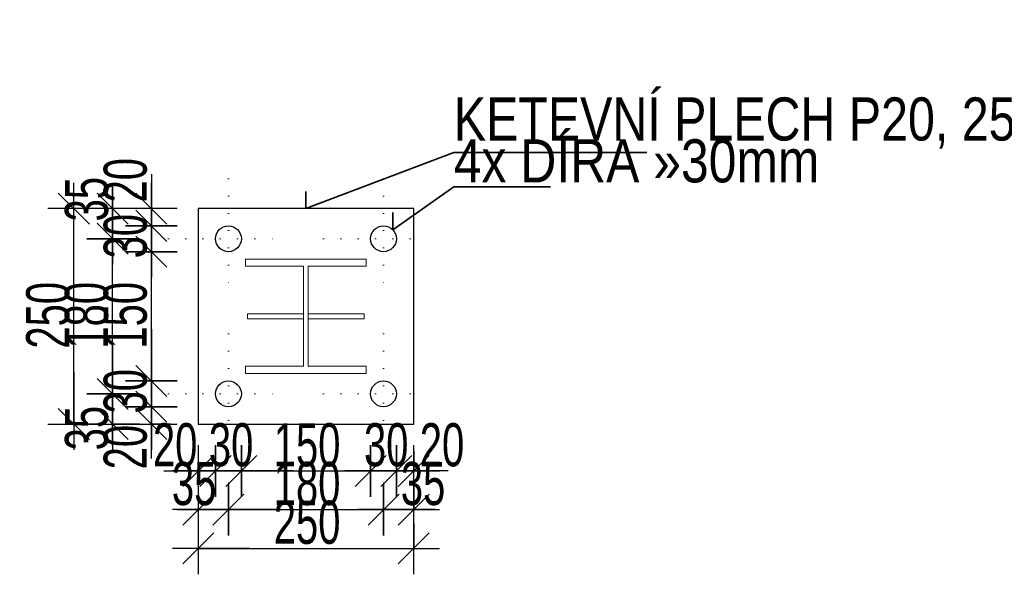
# Model space of a CAD drawing. Header units: millimetres. Extents: x 343 to 29776, y -61286 to -49226.
# Tile 13 of 19: x 26531 to 27673, y -60363 to -59719. Entities that reach past the tile are written whole.
import ezdxf

# ---------------------------------------------------------------- set-up
doc = ezdxf.new("R2010")
doc.units = ezdxf.units.MM
doc.header["$PDMODE"] = 65
doc.linetypes.add('JIS_08_37', pattern=[20, 0, -20])
doc.layers.add('XR$1$VÝKRES (Z5) - REV. DVÍŘKA_1', color=7, linetype='Continuous', lineweight=25)
doc.styles.add('ARIALNARROW', font='ARIALN.TTF')
doc.dimstyles.new('DIMSTYLE_3', dxfattribs={"dimtxt": 50, "dimasz": 60, "dimexe": 0, "dimexo": 0, "dimgap": 25, "dimtad": 2, "dimdec": 0, "dimrnd": 5, "dimzin": 12, "dimdsep": 46, "dimtxsty": 'ARIALNARROW', "dimblk1": 'ALL_ML_STRICH', "dimblk2": 'ALL_ML_STRICH', "dimsah": 1, "dimcen": 0, "dimclrd": 5, "dimclre": 5, "dimclrt": 5, "dimadec": 0, "dimazin": 0, "dimtfac": 1, "dimtdec": 0, "dimtix": 1, "dimtmove": 2, "dimatfit": 3, "dimfxl": 0, "dimtvp": 1.2, "dimtzin": 0, "dimlwd": 0, "dimlwe": 25, "dimarcsym": 0})
doc.dimstyles.new('DIMSTYLE_4', dxfattribs={"dimtxt": 50, "dimasz": 60, "dimexe": 0, "dimexo": 0, "dimgap": 25, "dimtad": 2, "dimdec": 0, "dimrnd": 5, "dimzin": 12, "dimdsep": 46, "dimtxsty": 'ARIALNARROW', "dimblk1": 'ALL_ML_STRICH', "dimblk2": 'ALL_ML_STRICH', "dimsah": 1, "dimcen": 0, "dimclrd": 5, "dimclre": 5, "dimclrt": 5, "dimadec": 0, "dimazin": 0, "dimtfac": 1, "dimtdec": 0, "dimtix": 1, "dimtmove": 2, "dimatfit": 3, "dimfxl": 0, "dimtzin": 0, "dimlwd": 0, "dimlwe": 25, "dimarcsym": 0})
doc.dimstyles.new('DIMSTYLE_5', dxfattribs={"dimtxt": 50, "dimasz": 60, "dimexe": 0, "dimexo": 0, "dimgap": 25, "dimtad": 2, "dimdec": 0, "dimrnd": 5, "dimzin": 12, "dimdsep": 46, "dimtxsty": 'ARIALNARROW', "dimblk1": 'ALL_ML_STRICH', "dimblk2": 'ALL_ML_STRICH', "dimsah": 1, "dimcen": 0, "dimclrd": 5, "dimclre": 5, "dimclrt": 5, "dimadec": 0, "dimazin": 0, "dimtfac": 1, "dimtdec": 0, "dimtix": 1, "dimtmove": 2, "dimatfit": 3, "dimfxl": 0, "dimtzin": 0, "dimlwd": 0, "dimlwe": 25, "dimarcsym": 0})

# ---------------------------------------------------------------- blocks, each defined once
blk = doc.blocks.new('ALL_ML_STRICH')
at = {"color": 0, "linetype": 'ByBlock', "lineweight": -2}
for p, q in [((0, -0.5), (0, 0.5)), ((-0.3, -0.3), (0.3, 0.3)), ((-1, 0), (0.5, 0))]:
    blk.add_line(p, q, dxfattribs=at)
blk = doc.blocks.new('*D6')
at = {"layer": 'DEFPOINTS', "color": 5, "linetype": 'Continuous', "lineweight": 25}
for p in [(26772.9, -60153.7), (26638.5, -60188.7), (26737.9, -60188.7)]:
    blk.add_point(p, dxfattribs=at)
at = {"layer": 'XR$1$VÝKRES (Z5) - REV. DVÍŘKA_1', "color": 5, "linetype": 'Continuous', "lineweight": -2}
for p, q in [((26669.9, -60153.7), (26638.5, -60153.7)), ((26638.5, -60188.7), (26638.5, -60153.7)), ((26669.9, -60188.7), (26638.5, -60188.7))]:
    blk.add_line(p, q, dxfattribs=at)
at = {"layer": 'XR$1$VÝKRES (Z5) - REV. DVÍŘKA_1', "color": 5, "linetype": 'Continuous', "lineweight": 25, "xscale": 60, "yscale": 60, "zscale": 60}
for p, rotation in [((26638.5, -60153.7), 90), ((26638.5, -60188.7), 270)]:
    blk.add_blockref('ALL_ML_STRICH', p, dxfattribs=dict(at, rotation=rotation))
at = {"layer": 'XR$1$VÝKRES (Z5) - REV. DVÍŘKA_1', "color": 5, "linetype": 'Continuous', "lineweight": 25, "insert": (26608.5, -60193.5), "char_height": 50, "width": 81.143, "attachment_point": 5, "rotation": 90, "style": 'ARIALNARROW'}
blk.add_mtext('\\W0.81;\\A1;{35}', dxfattribs=at)
blk = doc.blocks.new('*D7')
at = {"layer": 'DEFPOINTS', "color": 5, "linetype": 'Continuous', "lineweight": 25}
for p in [(26772.9, -59973.7), (26638.5, -60153.7), (26772.9, -60153.7)]:
    blk.add_point(p, dxfattribs=at)
at = {"layer": 'XR$1$VÝKRES (Z5) - REV. DVÍŘKA_1', "color": 5, "linetype": 'Continuous', "lineweight": -2}
for p, q in [((26669.9, -59973.7), (26638.5, -59973.7)), ((26638.5, -60153.7), (26638.5, -59973.7)), ((26669.9, -60153.7), (26638.5, -60153.7))]:
    blk.add_line(p, q, dxfattribs=at)
at = {"layer": 'XR$1$VÝKRES (Z5) - REV. DVÍŘKA_1', "color": 5, "linetype": 'Continuous', "lineweight": 25, "xscale": 60, "yscale": 60, "zscale": 60}
for p, rotation in [((26638.5, -59973.7), 90), ((26638.5, -60153.7), 270)]:
    blk.add_blockref('ALL_ML_STRICH', p, dxfattribs=dict(at, rotation=rotation))
at = {"layer": 'XR$1$VÝKRES (Z5) - REV. DVÍŘKA_1', "color": 5, "linetype": 'Continuous', "lineweight": 25, "insert": (26608.5, -60062.5), "char_height": 50, "width": 121.714, "attachment_point": 5, "rotation": 90, "style": 'ARIALNARROW'}
blk.add_mtext('\\W0.81;\\A1;{180}', dxfattribs=at)
blk = doc.blocks.new('*D8')
at = {"layer": 'DEFPOINTS', "color": 5, "linetype": 'Continuous', "lineweight": 25}
for p in [(26737.9, -59938.7), (26638.5, -59973.7), (26772.9, -59973.7)]:
    blk.add_point(p, dxfattribs=at)
at = {"layer": 'XR$1$VÝKRES (Z5) - REV. DVÍŘKA_1', "color": 5, "linetype": 'Continuous', "lineweight": -2}
for p, q in [((26669.9, -59938.7), (26638.5, -59938.7)), ((26638.5, -59973.7), (26638.5, -59938.7)), ((26669.9, -59973.7), (26638.5, -59973.7))]:
    blk.add_line(p, q, dxfattribs=at)
at = {"layer": 'XR$1$VÝKRES (Z5) - REV. DVÍŘKA_1', "color": 5, "linetype": 'Continuous', "lineweight": 25, "xscale": 60, "yscale": 60, "zscale": 60}
for p, rotation in [((26638.5, -59938.7), 90), ((26638.5, -59973.7), 270)]:
    blk.add_blockref('ALL_ML_STRICH', p, dxfattribs=dict(at, rotation=rotation))
at = {"layer": 'XR$1$VÝKRES (Z5) - REV. DVÍŘKA_1', "color": 5, "linetype": 'Continuous', "lineweight": 25, "insert": (26608.5, -59927.8), "char_height": 50, "width": 81.143, "attachment_point": 5, "rotation": 90, "style": 'ARIALNARROW'}
blk.add_mtext('\\W0.81;\\A1;{35}', dxfattribs=at)
blk = doc.blocks.new('*D9')
at = {"layer": 'DEFPOINTS', "color": 5, "linetype": 'Continuous', "lineweight": 25}
for p in [(26772.9, -60168.7), (26683.5, -60188.7), (26772.9, -60188.7)]:
    blk.add_point(p, dxfattribs=at)
at = {"layer": 'XR$1$VÝKRES (Z5) - REV. DVÍŘKA_1', "color": 5, "linetype": 'Continuous', "lineweight": -2}
for p, q in [((26706.2, -60168.7), (26683.5, -60168.7)), ((26683.5, -60188.7), (26683.5, -60168.7)), ((26706.2, -60188.7), (26683.5, -60188.7))]:
    blk.add_line(p, q, dxfattribs=at)
at = {"layer": 'XR$1$VÝKRES (Z5) - REV. DVÍŘKA_1', "color": 5, "linetype": 'Continuous', "lineweight": 25, "xscale": 60, "yscale": 60, "zscale": 60}
for p, rotation in [((26683.5, -60188.7), 270), ((26683.5, -60168.7), 90)]:
    blk.add_blockref('ALL_ML_STRICH', p, dxfattribs=dict(at, rotation=rotation))
at = {"layer": 'XR$1$VÝKRES (Z5) - REV. DVÍŘKA_1', "color": 5, "linetype": 'Continuous', "lineweight": 25, "insert": (26653.5, -60215.5), "char_height": 50, "width": 81.143, "attachment_point": 5, "rotation": 90, "style": 'ARIALNARROW'}
blk.add_mtext('\\W0.81;\\A1;{20}', dxfattribs=at)
blk = doc.blocks.new('*D10')
at = {"layer": 'DEFPOINTS', "color": 5, "linetype": 'Continuous', "lineweight": 25}
for p in [(26772.9, -60138.7), (26683.5, -60168.7), (26772.9, -60168.7)]:
    blk.add_point(p, dxfattribs=at)
at = {"layer": 'XR$1$VÝKRES (Z5) - REV. DVÍŘKA_1', "color": 5, "linetype": 'Continuous', "lineweight": -2}
for p, q in [((26706.2, -60138.7), (26683.5, -60138.7)), ((26683.5, -60168.7), (26683.5, -60138.7)), ((26706.2, -60168.7), (26683.5, -60168.7))]:
    blk.add_line(p, q, dxfattribs=at)
at = {"layer": 'XR$1$VÝKRES (Z5) - REV. DVÍŘKA_1', "color": 5, "linetype": 'Continuous', "lineweight": 25, "xscale": 60, "yscale": 60, "zscale": 60}
for p, rotation in [((26683.5, -60168.7), 270), ((26683.5, -60138.7), 90)]:
    blk.add_blockref('ALL_ML_STRICH', p, dxfattribs=dict(at, rotation=rotation))
at = {"layer": 'XR$1$VÝKRES (Z5) - REV. DVÍŘKA_1', "color": 5, "linetype": 'Continuous', "lineweight": 25, "insert": (26653.5, -60150.7), "char_height": 50, "width": 81.143, "attachment_point": 5, "rotation": 90, "style": 'ARIALNARROW'}
blk.add_mtext('\\W0.81;\\A1;{30}', dxfattribs=at)
blk = doc.blocks.new('*D11')
at = {"layer": 'DEFPOINTS', "color": 5, "linetype": 'Continuous', "lineweight": 25}
for p in [(26772.9, -59988.7), (26683.5, -60138.7), (26772.9, -60138.7)]:
    blk.add_point(p, dxfattribs=at)
at = {"layer": 'XR$1$VÝKRES (Z5) - REV. DVÍŘKA_1', "color": 5, "linetype": 'Continuous', "lineweight": -2}
for p, q in [((26706.2, -59988.7), (26683.5, -59988.7)), ((26683.5, -60138.7), (26683.5, -59988.7)), ((26706.2, -60138.7), (26683.5, -60138.7))]:
    blk.add_line(p, q, dxfattribs=at)
at = {"layer": 'XR$1$VÝKRES (Z5) - REV. DVÍŘKA_1', "color": 5, "linetype": 'Continuous', "lineweight": 25, "xscale": 60, "yscale": 60, "zscale": 60}
for p, rotation in [((26683.5, -59988.7), 90), ((26683.5, -60138.7), 270)]:
    blk.add_blockref('ALL_ML_STRICH', p, dxfattribs=dict(at, rotation=rotation))
at = {"layer": 'XR$1$VÝKRES (Z5) - REV. DVÍŘKA_1', "color": 5, "linetype": 'Continuous', "lineweight": 25, "insert": (26653.5, -60062.5), "char_height": 50, "width": 121.714, "attachment_point": 5, "rotation": 90, "style": 'ARIALNARROW'}
blk.add_mtext('\\W0.81;\\A1;{150}', dxfattribs=at)
blk = doc.blocks.new('*D12')
at = {"layer": 'DEFPOINTS', "color": 5, "linetype": 'Continuous', "lineweight": 25}
for p in [(26772.9, -59958.7), (26683.5, -59988.7), (26772.9, -59988.7)]:
    blk.add_point(p, dxfattribs=at)
at = {"layer": 'XR$1$VÝKRES (Z5) - REV. DVÍŘKA_1', "color": 5, "linetype": 'Continuous', "lineweight": -2}
for p, q in [((26706.2, -59958.7), (26683.5, -59958.7)), ((26683.5, -59988.7), (26683.5, -59958.7)), ((26706.2, -59988.7), (26683.5, -59988.7))]:
    blk.add_line(p, q, dxfattribs=at)
at = {"layer": 'XR$1$VÝKRES (Z5) - REV. DVÍŘKA_1', "color": 5, "linetype": 'Continuous', "lineweight": 25, "xscale": 60, "yscale": 60, "zscale": 60}
for p, rotation in [((26683.5, -59988.7), 270), ((26683.5, -59958.7), 90)]:
    blk.add_blockref('ALL_ML_STRICH', p, dxfattribs=dict(at, rotation=rotation))
at = {"layer": 'XR$1$VÝKRES (Z5) - REV. DVÍŘKA_1', "color": 5, "linetype": 'Continuous', "lineweight": 25, "insert": (26653.5, -59970.7), "char_height": 50, "width": 81.143, "attachment_point": 5, "rotation": 90, "style": 'ARIALNARROW'}
blk.add_mtext('\\W0.81;\\A1;{30}', dxfattribs=at)
blk = doc.blocks.new('*D13')
at = {"layer": 'DEFPOINTS', "color": 5, "linetype": 'Continuous', "lineweight": 25}
for p in [(26772.9, -59938.7), (26683.5, -59958.7), (26772.9, -59958.7)]:
    blk.add_point(p, dxfattribs=at)
at = {"layer": 'XR$1$VÝKRES (Z5) - REV. DVÍŘKA_1', "color": 5, "linetype": 'Continuous', "lineweight": -2}
for p, q in [((26706.2, -59938.7), (26683.5, -59938.7)), ((26683.5, -59958.7), (26683.5, -59938.7)), ((26706.2, -59958.7), (26683.5, -59958.7))]:
    blk.add_line(p, q, dxfattribs=at)
at = {"layer": 'XR$1$VÝKRES (Z5) - REV. DVÍŘKA_1', "color": 5, "linetype": 'Continuous', "lineweight": 25, "xscale": 60, "yscale": 60, "zscale": 60}
for p, rotation in [((26683.5, -59958.7), 270), ((26683.5, -59938.7), 90)]:
    blk.add_blockref('ALL_ML_STRICH', p, dxfattribs=dict(at, rotation=rotation))
at = {"layer": 'XR$1$VÝKRES (Z5) - REV. DVÍŘKA_1', "color": 5, "linetype": 'Continuous', "lineweight": 25, "insert": (26653.5, -59905.8), "char_height": 50, "width": 81.143, "attachment_point": 5, "rotation": 90, "style": 'ARIALNARROW'}
blk.add_mtext('\\W0.81;\\A1;{20}', dxfattribs=at)
blk = doc.blocks.new('*D14')
at = {"layer": 'DEFPOINTS', "color": 5, "linetype": 'Continuous', "lineweight": 25}
for p in [(26737.9, -59938.7), (26593.5, -60188.7), (26737.9, -60188.7)]:
    blk.add_point(p, dxfattribs=at)
at = {"layer": 'XR$1$VÝKRES (Z5) - REV. DVÍŘKA_1', "color": 5, "linetype": 'Continuous', "lineweight": -2}
for p, q in [((26622.6, -59938.7), (26593.5, -59938.7)), ((26593.5, -60188.7), (26593.5, -59938.7)), ((26622.6, -60188.7), (26593.5, -60188.7))]:
    blk.add_line(p, q, dxfattribs=at)
at = {"layer": 'XR$1$VÝKRES (Z5) - REV. DVÍŘKA_1', "color": 5, "linetype": 'Continuous', "lineweight": 25, "xscale": 60, "yscale": 60, "zscale": 60}
for p, rotation in [((26593.5, -59938.7), 90), ((26593.5, -60188.7), 270)]:
    blk.add_blockref('ALL_ML_STRICH', p, dxfattribs=dict(at, rotation=rotation))
at = {"layer": 'XR$1$VÝKRES (Z5) - REV. DVÍŘKA_1', "color": 5, "linetype": 'Continuous', "lineweight": 25, "insert": (26563.5, -60062.5), "char_height": 50, "width": 121.714, "attachment_point": 5, "rotation": 90, "style": 'ARIALNARROW'}
blk.add_mtext('\\W0.81;\\A1;{250}', dxfattribs=at)
blk = doc.blocks.new('*D15')
at = {"layer": 'DEFPOINTS', "color": 5, "linetype": 'Continuous', "lineweight": 25}
for p in [(26772.9, -60153.7), (26737.9, -60188.7), (26737.9, -60288.1)]:
    blk.add_point(p, dxfattribs=at)
at = {"layer": 'XR$1$VÝKRES (Z5) - REV. DVÍŘKA_1', "color": 5, "linetype": 'Continuous', "lineweight": -2}
for p, q in [((26737.9, -60256.7), (26737.9, -60288.1)), ((26772.9, -60256.7), (26772.9, -60288.1)), ((26737.9, -60288.1), (26772.9, -60288.1))]:
    blk.add_line(p, q, dxfattribs=at)
at = {"layer": 'XR$1$VÝKRES (Z5) - REV. DVÍŘKA_1', "color": 5, "linetype": 'Continuous', "lineweight": 25, "xscale": 60, "yscale": 60, "zscale": 60, "rotation": 180}
blk.add_blockref('ALL_ML_STRICH', (26737.9, -60288.1), dxfattribs=at)
at = {"layer": 'XR$1$VÝKRES (Z5) - REV. DVÍŘKA_1', "color": 5, "linetype": 'Continuous', "lineweight": 25, "xscale": 60, "yscale": 60, "zscale": 60}
blk.add_blockref('ALL_ML_STRICH', (26772.9, -60288.1), dxfattribs=at)
at = {"layer": 'XR$1$VÝKRES (Z5) - REV. DVÍŘKA_1', "color": 5, "linetype": 'Continuous', "lineweight": 25, "insert": (26733.1, -60258.1), "char_height": 50, "width": 81.143, "attachment_point": 5, "style": 'ARIALNARROW'}
blk.add_mtext('\\W0.81;\\A1;{35}', dxfattribs=at)
blk = doc.blocks.new('*D16')
at = {"layer": 'DEFPOINTS', "color": 5, "linetype": 'Continuous', "lineweight": 25}
for p in [(26772.9, -60153.7), (26952.9, -60153.7), (26772.9, -60288.1)]:
    blk.add_point(p, dxfattribs=at)
at = {"layer": 'XR$1$VÝKRES (Z5) - REV. DVÍŘKA_1', "color": 5, "linetype": 'Continuous', "lineweight": -2}
for p, q in [((26772.9, -60256.7), (26772.9, -60288.1)), ((26952.9, -60256.7), (26952.9, -60288.1)), ((26772.9, -60288.1), (26952.9, -60288.1))]:
    blk.add_line(p, q, dxfattribs=at)
at = {"layer": 'XR$1$VÝKRES (Z5) - REV. DVÍŘKA_1', "color": 5, "linetype": 'Continuous', "lineweight": 25, "xscale": 60, "yscale": 60, "zscale": 60, "rotation": 180}
blk.add_blockref('ALL_ML_STRICH', (26772.9, -60288.1), dxfattribs=at)
at = {"layer": 'XR$1$VÝKRES (Z5) - REV. DVÍŘKA_1', "color": 5, "linetype": 'Continuous', "lineweight": 25, "xscale": 60, "yscale": 60, "zscale": 60}
blk.add_blockref('ALL_ML_STRICH', (26952.9, -60288.1), dxfattribs=at)
at = {"layer": 'XR$1$VÝKRES (Z5) - REV. DVÍŘKA_1', "color": 5, "linetype": 'Continuous', "lineweight": 25, "insert": (26864.2, -60258.1), "char_height": 50, "width": 121.714, "attachment_point": 5, "style": 'ARIALNARROW'}
blk.add_mtext('\\W0.81;\\A1;{180}', dxfattribs=at)
blk = doc.blocks.new('*D17')
at = {"layer": 'DEFPOINTS', "color": 5, "linetype": 'Continuous', "lineweight": 25}
for p in [(26952.9, -60153.7), (26987.9, -60188.7), (26952.9, -60288.1)]:
    blk.add_point(p, dxfattribs=at)
at = {"layer": 'XR$1$VÝKRES (Z5) - REV. DVÍŘKA_1', "color": 5, "linetype": 'Continuous', "lineweight": -2}
for p, q in [((26952.9, -60256.7), (26952.9, -60288.1)), ((26987.9, -60256.7), (26987.9, -60288.1)), ((26952.9, -60288.1), (26987.9, -60288.1))]:
    blk.add_line(p, q, dxfattribs=at)
at = {"layer": 'XR$1$VÝKRES (Z5) - REV. DVÍŘKA_1', "color": 5, "linetype": 'Continuous', "lineweight": 25, "xscale": 60, "yscale": 60, "zscale": 60, "rotation": 180}
blk.add_blockref('ALL_ML_STRICH', (26952.9, -60288.1), dxfattribs=at)
at = {"layer": 'XR$1$VÝKRES (Z5) - REV. DVÍŘKA_1', "color": 5, "linetype": 'Continuous', "lineweight": 25, "xscale": 60, "yscale": 60, "zscale": 60}
blk.add_blockref('ALL_ML_STRICH', (26987.9, -60288.1), dxfattribs=at)
at = {"layer": 'XR$1$VÝKRES (Z5) - REV. DVÍŘKA_1', "color": 5, "linetype": 'Continuous', "lineweight": 25, "insert": (26998.8, -60258.1), "char_height": 50, "width": 81.143, "attachment_point": 5, "style": 'ARIALNARROW'}
blk.add_mtext('\\W0.81;\\A1;{35}', dxfattribs=at)
blk = doc.blocks.new('*D18')
at = {"layer": 'DEFPOINTS', "color": 5, "linetype": 'Continuous', "lineweight": 25}
for p in [(26737.9, -60153.7), (26757.9, -60153.7), (26737.9, -60243.1)]:
    blk.add_point(p, dxfattribs=at)
at = {"layer": 'XR$1$VÝKRES (Z5) - REV. DVÍŘKA_1', "color": 5, "linetype": 'Continuous', "lineweight": -2}
for p, q in [((26737.9, -60220.4), (26737.9, -60243.1)), ((26757.9, -60220.4), (26757.9, -60243.1)), ((26737.9, -60243.1), (26757.9, -60243.1))]:
    blk.add_line(p, q, dxfattribs=at)
at = {"layer": 'XR$1$VÝKRES (Z5) - REV. DVÍŘKA_1', "color": 5, "linetype": 'Continuous', "lineweight": 25, "xscale": 60, "yscale": 60, "zscale": 60}
blk.add_blockref('ALL_ML_STRICH', (26757.9, -60243.1), dxfattribs=at)
at = {"layer": 'XR$1$VÝKRES (Z5) - REV. DVÍŘKA_1', "color": 5, "linetype": 'Continuous', "lineweight": 25, "xscale": 60, "yscale": 60, "zscale": 60, "rotation": 180}
blk.add_blockref('ALL_ML_STRICH', (26737.9, -60243.1), dxfattribs=at)
at = {"layer": 'XR$1$VÝKRES (Z5) - REV. DVÍŘKA_1', "color": 5, "linetype": 'Continuous', "lineweight": 25, "insert": (26711.1, -60213.1), "char_height": 50, "width": 81.143, "attachment_point": 5, "style": 'ARIALNARROW'}
blk.add_mtext('\\W0.81;\\A1;{20}', dxfattribs=at)
blk = doc.blocks.new('*D19')
at = {"layer": 'DEFPOINTS', "color": 5, "linetype": 'Continuous', "lineweight": 25}
for p in [(26757.9, -60153.7), (26787.9, -60153.7), (26757.9, -60243.1)]:
    blk.add_point(p, dxfattribs=at)
at = {"layer": 'XR$1$VÝKRES (Z5) - REV. DVÍŘKA_1', "color": 5, "linetype": 'Continuous', "lineweight": -2}
for p, q in [((26757.9, -60220.4), (26757.9, -60243.1)), ((26787.9, -60220.4), (26787.9, -60243.1)), ((26757.9, -60243.1), (26787.9, -60243.1))]:
    blk.add_line(p, q, dxfattribs=at)
at = {"layer": 'XR$1$VÝKRES (Z5) - REV. DVÍŘKA_1', "color": 5, "linetype": 'Continuous', "lineweight": 25, "xscale": 60, "yscale": 60, "zscale": 60, "rotation": 180}
blk.add_blockref('ALL_ML_STRICH', (26757.9, -60243.1), dxfattribs=at)
at = {"layer": 'XR$1$VÝKRES (Z5) - REV. DVÍŘKA_1', "color": 5, "linetype": 'Continuous', "lineweight": 25, "xscale": 60, "yscale": 60, "zscale": 60}
blk.add_blockref('ALL_ML_STRICH', (26787.9, -60243.1), dxfattribs=at)
at = {"layer": 'XR$1$VÝKRES (Z5) - REV. DVÍŘKA_1', "color": 5, "linetype": 'Continuous', "lineweight": 25, "insert": (26776, -60213.1), "char_height": 50, "width": 81.143, "attachment_point": 5, "style": 'ARIALNARROW'}
blk.add_mtext('\\W0.81;\\A1;{30}', dxfattribs=at)
blk = doc.blocks.new('*D20')
at = {"layer": 'DEFPOINTS', "color": 5, "linetype": 'Continuous', "lineweight": 25}
for p in [(26787.9, -60153.7), (26937.9, -60153.7), (26787.9, -60243.1)]:
    blk.add_point(p, dxfattribs=at)
at = {"layer": 'XR$1$VÝKRES (Z5) - REV. DVÍŘKA_1', "color": 5, "linetype": 'Continuous', "lineweight": -2}
for p, q in [((26787.9, -60220.4), (26787.9, -60243.1)), ((26937.9, -60220.4), (26937.9, -60243.1)), ((26787.9, -60243.1), (26937.9, -60243.1))]:
    blk.add_line(p, q, dxfattribs=at)
at = {"layer": 'XR$1$VÝKRES (Z5) - REV. DVÍŘKA_1', "color": 5, "linetype": 'Continuous', "lineweight": 25, "xscale": 60, "yscale": 60, "zscale": 60, "rotation": 180}
blk.add_blockref('ALL_ML_STRICH', (26787.9, -60243.1), dxfattribs=at)
at = {"layer": 'XR$1$VÝKRES (Z5) - REV. DVÍŘKA_1', "color": 5, "linetype": 'Continuous', "lineweight": 25, "xscale": 60, "yscale": 60, "zscale": 60}
blk.add_blockref('ALL_ML_STRICH', (26937.9, -60243.1), dxfattribs=at)
at = {"layer": 'XR$1$VÝKRES (Z5) - REV. DVÍŘKA_1', "color": 5, "linetype": 'Continuous', "lineweight": 25, "insert": (26864.2, -60213.1), "char_height": 50, "width": 121.714, "attachment_point": 5, "style": 'ARIALNARROW'}
blk.add_mtext('\\W0.81;\\A1;{150}', dxfattribs=at)
blk = doc.blocks.new('*D21')
at = {"layer": 'DEFPOINTS', "color": 5, "linetype": 'Continuous', "lineweight": 25}
for p in [(26937.9, -60153.7), (26967.9, -60153.7), (26937.9, -60243.1)]:
    blk.add_point(p, dxfattribs=at)
at = {"layer": 'XR$1$VÝKRES (Z5) - REV. DVÍŘKA_1', "color": 5, "linetype": 'Continuous', "lineweight": -2}
for p, q in [((26937.9, -60220.4), (26937.9, -60243.1)), ((26967.9, -60220.4), (26967.9, -60243.1)), ((26937.9, -60243.1), (26967.9, -60243.1))]:
    blk.add_line(p, q, dxfattribs=at)
at = {"layer": 'XR$1$VÝKRES (Z5) - REV. DVÍŘKA_1', "color": 5, "linetype": 'Continuous', "lineweight": 25, "xscale": 60, "yscale": 60, "zscale": 60, "rotation": 180}
blk.add_blockref('ALL_ML_STRICH', (26937.9, -60243.1), dxfattribs=at)
at = {"layer": 'XR$1$VÝKRES (Z5) - REV. DVÍŘKA_1', "color": 5, "linetype": 'Continuous', "lineweight": 25, "xscale": 60, "yscale": 60, "zscale": 60}
blk.add_blockref('ALL_ML_STRICH', (26967.9, -60243.1), dxfattribs=at)
at = {"layer": 'XR$1$VÝKRES (Z5) - REV. DVÍŘKA_1', "color": 5, "linetype": 'Continuous', "lineweight": 25, "insert": (26956, -60213.1), "char_height": 50, "width": 81.143, "attachment_point": 5, "style": 'ARIALNARROW'}
blk.add_mtext('\\W0.81;\\A1;{30}', dxfattribs=at)
blk = doc.blocks.new('*D22')
at = {"layer": 'DEFPOINTS', "color": 5, "linetype": 'Continuous', "lineweight": 25}
for p in [(26967.9, -60153.7), (26987.9, -60153.7), (26967.9, -60243.1)]:
    blk.add_point(p, dxfattribs=at)
at = {"layer": 'XR$1$VÝKRES (Z5) - REV. DVÍŘKA_1', "color": 5, "linetype": 'Continuous', "lineweight": -2}
for p, q in [((26967.9, -60220.4), (26967.9, -60243.1)), ((26987.9, -60220.4), (26987.9, -60243.1)), ((26967.9, -60243.1), (26987.9, -60243.1))]:
    blk.add_line(p, q, dxfattribs=at)
at = {"layer": 'XR$1$VÝKRES (Z5) - REV. DVÍŘKA_1', "color": 5, "linetype": 'Continuous', "lineweight": 25, "xscale": 60, "yscale": 60, "zscale": 60}
blk.add_blockref('ALL_ML_STRICH', (26987.9, -60243.1), dxfattribs=at)
at = {"layer": 'XR$1$VÝKRES (Z5) - REV. DVÍŘKA_1', "color": 5, "linetype": 'Continuous', "lineweight": 25, "xscale": 60, "yscale": 60, "zscale": 60, "rotation": 180}
blk.add_blockref('ALL_ML_STRICH', (26967.9, -60243.1), dxfattribs=at)
at = {"layer": 'XR$1$VÝKRES (Z5) - REV. DVÍŘKA_1', "color": 5, "linetype": 'Continuous', "lineweight": 25, "insert": (27020.8, -60213.1), "char_height": 50, "width": 81.143, "attachment_point": 5, "style": 'ARIALNARROW'}
blk.add_mtext('\\W0.81;\\A1;{20}', dxfattribs=at)
blk = doc.blocks.new('*D23')
at = {"layer": 'DEFPOINTS', "color": 5, "linetype": 'Continuous', "lineweight": 25}
for p in [(26737.9, -60188.7), (26987.9, -60188.7), (26737.9, -60333.1)]:
    blk.add_point(p, dxfattribs=at)
at = {"layer": 'XR$1$VÝKRES (Z5) - REV. DVÍŘKA_1', "color": 5, "linetype": 'Continuous', "lineweight": -2}
for p, q in [((26737.9, -60304), (26737.9, -60333.1)), ((26987.9, -60304), (26987.9, -60333.1)), ((26737.9, -60333.1), (26987.9, -60333.1))]:
    blk.add_line(p, q, dxfattribs=at)
at = {"layer": 'XR$1$VÝKRES (Z5) - REV. DVÍŘKA_1', "color": 5, "linetype": 'Continuous', "lineweight": 25, "xscale": 60, "yscale": 60, "zscale": 60, "rotation": 180}
blk.add_blockref('ALL_ML_STRICH', (26737.9, -60333.1), dxfattribs=at)
at = {"layer": 'XR$1$VÝKRES (Z5) - REV. DVÍŘKA_1', "color": 5, "linetype": 'Continuous', "lineweight": 25, "xscale": 60, "yscale": 60, "zscale": 60}
blk.add_blockref('ALL_ML_STRICH', (26987.9, -60333.1), dxfattribs=at)
at = {"layer": 'XR$1$VÝKRES (Z5) - REV. DVÍŘKA_1', "color": 5, "linetype": 'Continuous', "lineweight": 25, "insert": (26864.2, -60303.1), "char_height": 50, "width": 121.714, "attachment_point": 5, "style": 'ARIALNARROW'}
blk.add_mtext('\\W0.81;\\A1;{250}', dxfattribs=at)

msp = doc.modelspace()

# ---------------------------------------------------------------- linework, layer by layer
at = {"layer": 'XR$1$VÝKRES (Z5) - REV. DVÍŘKA_1', "color": 7, "linetype": 'Continuous', "lineweight": 35}
for p, q in [((27034.5, -59873.6), (26862.9, -59938.7)), ((27258.5, -59873.6), (27034.5, -59873.6)), ((26862.9, -59938.7), (26862.9, -59918.7)), ((27034.5, -59913.6), (26963.8, -59963.4)), ((27146.5, -59913.6), (27034.5, -59913.6)), ((26963.8, -59963.4), (26963.8, -59943.4))]:
    msp.add_line(p, q, dxfattribs=at)
at = {"layer": 'XR$1$VÝKRES (Z5) - REV. DVÍŘKA_1', "color": 7, "linetype": 'JIS_08_37', "lineweight": 13}
for p, q in [((26772.9, -59904), (26772.9, -60043.4)), ((26952.9, -59904), (26952.9, -60043.4)), ((26703.2, -59973.7), (26842.6, -59973.7)), ((26883.2, -59973.7), (27022.6, -59973.7)), ((26772.9, -60084), (26772.9, -60223.4)), ((26952.9, -60084), (26952.9, -60223.4)), ((26703.2, -60153.7), (26842.6, -60153.7)), ((26883.2, -60153.7), (27022.6, -60153.7))]:
    msp.add_line(p, q, dxfattribs=at)
at = {"layer": 'XR$1$VÝKRES (Z5) - REV. DVÍŘKA_1', "color": 7, "linetype": 'Continuous', "lineweight": 25}
for p, q in [((26987.9, -59938.7), (26737.9, -59938.7)), ((26737.9, -59938.7), (26737.9, -60188.7)), ((26987.9, -60188.7), (26987.9, -59938.7)), ((26737.9, -60188.7), (26987.9, -60188.7))]:
    msp.add_line(p, q, dxfattribs=at)
at = {"layer": 'XR$1$VÝKRES (Z5) - REV. DVÍŘKA_1', "color": 253, "linetype": 'Continuous', "lineweight": 13}
for p, q in [((26932.9, -59997.2), (26792.9, -59997.2)), ((26792.9, -59997.2), (26792.9, -60005.7)), ((26932.9, -59997.2), (26932.9, -60005.7)), ((26860.1, -60005.7), (26792.9, -60005.7)), ((26848.1, -60005.7), (26848.1, -60005.7)), ((26848.1, -60005.7), (26848.1, -60005.7)), ((26860.1, -60005.7), (26860.1, -60121.7)), ((26865.6, -60005.7), (26932.9, -60005.7)), ((26865.6, -60005.7), (26865.6, -60121.7)), ((26877.6, -60005.7), (26877.6, -60005.7)), ((26877.6, -60005.7), (26877.6, -60005.7)), ((26860.1, -60017.7), (26860.1, -60017.7)), ((26865.6, -60017.7), (26865.6, -60017.7)), ((26860.1, -60060.7), (26795.1, -60060.7)), ((26795.1, -60060.7), (26795.1, -60066.7)), ((26795.1, -60066.7), (26860.1, -60066.7)), ((26860.1, -60066.7), (26860.1, -60060.7)), ((26865.6, -60060.7), (26930.6, -60060.7)), ((26865.6, -60066.7), (26865.6, -60060.7)), ((26930.6, -60066.7), (26865.6, -60066.7)), ((26930.6, -60060.7), (26930.6, -60066.7)), ((26860.1, -60109.7), (26860.1, -60109.7)), ((26865.6, -60109.7), (26865.6, -60109.7)), ((26792.9, -60130.2), (26792.9, -60121.7)), ((26860.1, -60121.7), (26792.9, -60121.7)), ((26848.1, -60121.7), (26848.1, -60121.7)), ((26865.6, -60121.7), (26932.9, -60121.7)), ((26877.6, -60121.7), (26877.6, -60121.7)), ((26932.9, -60130.2), (26932.9, -60121.7)), ((26932.9, -60130.2), (26792.9, -60130.2))]:
    msp.add_line(p, q, dxfattribs=at)
at = {"layer": 'XR$1$VÝKRES (Z5) - REV. DVÍŘKA_1', "color": 7, "linetype": 'Continuous', "lineweight": 25}
for centre in [(26772.9, -59973.7), (26952.9, -59973.7), (26772.9, -60153.7), (26952.9, -60153.7)]:
    msp.add_circle(centre, 15, dxfattribs=at)

# ---------------------------------------------------------------- texts
at = {"layer": 'XR$1$VÝKRES (Z5) - REV. DVÍŘKA_1', "color": 7, "linetype": 'Continuous', "lineweight": 25, "char_height": 50, "attachment_point": 7, "style": 'ARIALNARROW'}
for s, insert, width in [('\\W0.98;KETEVNÍ PLECH P20, 250/250mm', (27034.5, -59869), 907.054), ('\\W1.01;4x DÍRA »30mm', (27034.5, -59909), 450.595)]:
    msp.add_mtext(s, dxfattribs=dict(at, insert=insert, width=width))

# ---------------------------------------------------------------- dimensions: what is measured, and where the dimension line sits
at = {"layer": 'XR$1$VÝKRES (Z5) - REV. DVÍŘKA_1', "color": 5, "linetype": 'Continuous', "lineweight": 25}
for base, p1, p2, dimstyle, picture, middle in [((26683.5, -59938.7), (26706.2, -59958.7), (26706.2, -59938.7), 'DIMSTYLE_3', '*D13', (26653.5, -59905.8)), ((26638.5, -59938.7), (26669.9, -59973.7), (26669.9, -59938.7), 'DIMSTYLE_3', '*D8', (26608.5, -59927.8)), ((26593.5, -59938.7), (26622.6, -60188.7), (26622.6, -59938.7), 'DIMSTYLE_5', '*D14', (26563.5, -60062.5)), ((26683.5, -59958.7), (26706.2, -59988.7), (26706.2, -59958.7), 'DIMSTYLE_3', '*D12', (26653.5, -59970.7)), ((26638.5, -59973.7), (26669.9, -60153.7), (26669.9, -59973.7), 'DIMSTYLE_4', '*D7', (26608.5, -60062.5)), ((26683.5, -59988.7), (26706.2, -60138.7), (26706.2, -59988.7), 'DIMSTYLE_5', '*D11', (26653.5, -60062.5)), ((26683.5, -60138.7), (26706.2, -60168.7), (26706.2, -60138.7), 'DIMSTYLE_3', '*D10', (26653.5, -60150.7)), ((26638.5, -60153.7), (26669.9, -60188.7), (26669.9, -60153.7), 'DIMSTYLE_3', '*D6', (26608.5, -60193.5)), ((26683.5, -60168.7), (26706.2, -60188.7), (26706.2, -60168.7), 'DIMSTYLE_3', '*D9', (26653.5, -60215.5))]:
    dim = msp.add_linear_dim(base=base, p1=p1, p2=p2, angle=90, dimstyle=dimstyle, override={"dimpost": '<>', "dimclrd": 5, "dimclre": 5, "dimclrt": 5, "dimlwd": 0, "dimlwe": 25}, dxfattribs=at)
    dim.commit()
    dim.dimension.update_dxf_attribs({"geometry": picture, "text_midpoint": middle, "dimtype": 160})
for base, p1, p2, dimstyle, picture, middle in [((26757.9, -60243.1), (26737.9, -60220.4), (26757.9, -60220.4), 'DIMSTYLE_3', '*D18', (26711.1, -60213.1)), ((26772.9, -60288.1), (26737.9, -60256.7), (26772.9, -60256.7), 'DIMSTYLE_3', '*D15', (26733.1, -60258.1)), ((26787.9, -60243.1), (26757.9, -60220.4), (26787.9, -60220.4), 'DIMSTYLE_3', '*D19', (26776, -60213.1)), ((26952.9, -60288.1), (26772.9, -60256.7), (26952.9, -60256.7), 'DIMSTYLE_5', '*D16', (26864.2, -60258.1)), ((26937.9, -60243.1), (26787.9, -60220.4), (26937.9, -60220.4), 'DIMSTYLE_5', '*D20', (26864.2, -60213.1)), ((26967.9, -60243.1), (26937.9, -60220.4), (26967.9, -60220.4), 'DIMSTYLE_3', '*D21', (26956, -60213.1)), ((26987.9, -60288.1), (26952.9, -60256.7), (26987.9, -60256.7), 'DIMSTYLE_3', '*D17', (26998.8, -60258.1)), ((26987.9, -60243.1), (26967.9, -60220.4), (26987.9, -60220.4), 'DIMSTYLE_3', '*D22', (27020.8, -60213.1)), ((26987.9, -60333.1), (26737.9, -60304), (26987.9, -60304), 'DIMSTYLE_5', '*D23', (26864.2, -60303.1))]:
    dim = msp.add_linear_dim(base=base, p1=p1, p2=p2, dimstyle=dimstyle, override={"dimpost": '<>', "dimclrd": 5, "dimclre": 5, "dimclrt": 5, "dimlwd": 0, "dimlwe": 25}, dxfattribs=at)
    dim.commit()
    dim.dimension.update_dxf_attribs({"geometry": picture, "text_midpoint": middle, "dimtype": 160})

doc.saveas('drawing.dxf')
